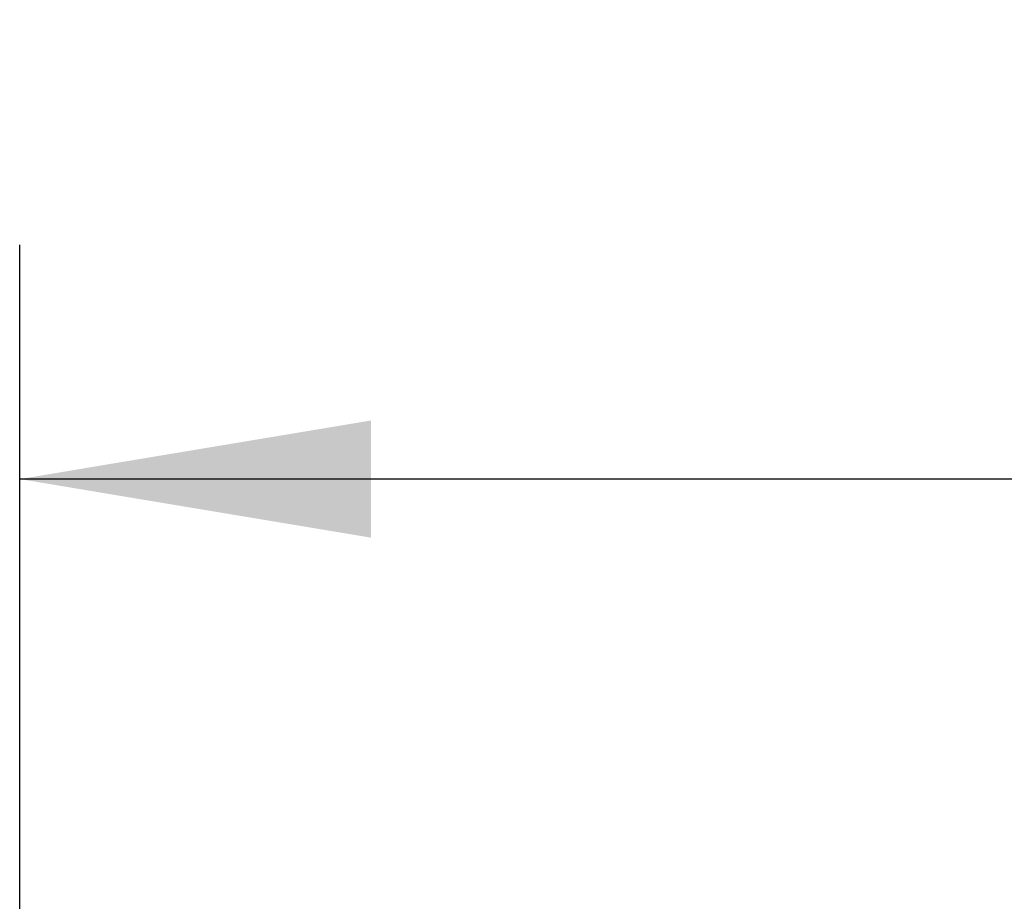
# Model space of a CAD drawing. Header units: millimetres. Extents: x 0 to 420, y 0 to 297.
# Tile 20 of 44: x 60.48 to 68.88, y 238.33 to 245.85. Entities that reach past the tile are written whole.
import ezdxf

# ---------------------------------------------------------------- set-up
doc = ezdxf.new("R2010")
doc.units = ezdxf.units.MM
doc.layers.add('QUOTE', color=174, linetype='Continuous')
doc.styles.add('SLDTEXTSTYLE3', font='TXT', dxfattribs={"width": 0.75})
doc.dimstyles.new('SLDDIMSTYLE0', dxfattribs={"dimtxt": 3, "dimasz": 3, "dimexe": 0, "dimexo": 0.0625, "dimgap": 0.75, "dimtad": 1, "dimlfac": 12.24566, "dimrnd": 1e-09, "dimzin": 12, "dimdsep": 46, "dimtxsty": 'SLDTEXTSTYLE3', "dimsah": 1, "dimcen": 0.09, "dimadec": 0, "dimazin": 3, "dimtfac": 1, "dimtdec": 3, "dimtofl": 0, "dimtmove": 0, "dimatfit": 3, "dimfxl": 0, "dimfrac": 2, "dimtolj": 1, "dimtzin": 12, "dimarcsym": 0})

# ---------------------------------------------------------------- blocks, each defined once
blk = doc.blocks.new('_D')
at = {"layer": 'QUOTE'}
for p, q in [((60.4779, 235.0098), (60.4779, 243.9319)), ((211.5519, 235.0098), (211.5519, 243.9319)), ((211.5519, 241.9319), (60.4779, 241.9319))]:
    blk.add_line(p, q, dxfattribs=at)
for points in [[(60.4779, 241.9319), (63.4779, 241.4319), (63.4779, 242.4319)], [(211.5519, 241.9319), (208.5519, 242.4319), (208.5519, 241.4319)]]:
    blk.add_solid(points, dxfattribs=at)
at = {"layer": 'QUOTE', "insert": (131.5816, 245.7992), "char_height": 3, "attachment_point": 1, "style": 'SLDTEXTSTYLE3'}
blk.add_mtext('1850', dxfattribs=at)

msp = doc.modelspace()

# ---------------------------------------------------------------- dimensions: what is measured, and where the dimension line sits
at = {"layer": 'QUOTE'}
dim = msp.add_linear_dim(base=(60.47795, 241.93195), p1=(211.55188, 233.00975), p2=(60.47795, 233.00975), dimstyle='SLDDIMSTYLE0', dxfattribs=at)
dim.commit()
dim.dimension.update_dxf_attribs({"geometry": '_D', "text_midpoint": (136.01491, 241.93195), "dimtype": 160})

doc.saveas('drawing.dxf')
